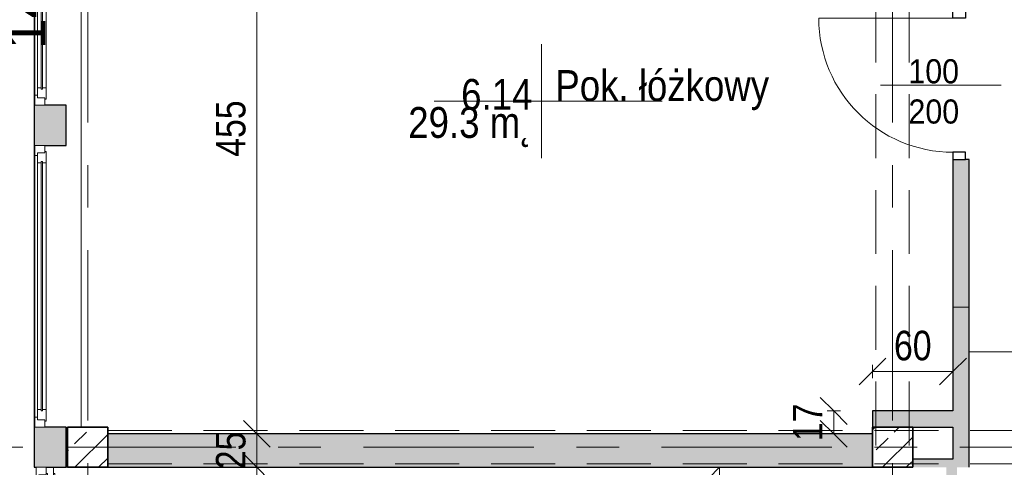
# Model space of a CAD drawing. Header units: centimetres. Extents: x -1743 to 21705, y -8842 to 3590.
# Tile 19 of 44: x -1263 to -529, y 1833 to 2167. Entities that reach past the tile are written whole.
import ezdxf

# ---------------------------------------------------------------- set-up
doc = ezdxf.new("R2010")
doc.units = ezdxf.units.CM
doc.linetypes.add('Oś', pattern=[222.25, 127, -31.75, 31.75, -31.75])
doc.linetypes.add('Ukryte', pattern=[71.438, 47.625, -23.813])
for name, color, linetype, lineweight in [('A-ANNO-DIMS', 211, 'Continuous', 13), ('A-ANNO-DIMS-100', 211, 'Continuous', 13), ('A-ANNO-NOTE', 131, 'Continuous', 9), ('A-AREA', 32, 'Continuous', 9), ('A-AREA-IDEN', 2, 'Continuous', 13), ('A-DETL-GENF', 92, 'Continuous', 9), ('A-DETL-HDLN', 90, 'Ukryte', 9), ('A-DETL-MEDM', 33, 'Continuous', 25), ('A-DOOR', 31, 'Continuous', 13), ('A-FLOR', 192, 'Continuous', 13), ('A-GLAZ', 151, 'Continuous', 13), ('A-WALL', 113, 'Continuous', 13), ('S-COLS', 52, 'Continuous', 9), ('S-GRID', 1, 'Continuous', 13), ('S-GRID-IDEN', 1, 'Continuous', 13)]:
    doc.layers.add(name, color=color, linetype=linetype, lineweight=lineweight)
doc.styles.add('Arial', font='arial.ttf', dxfattribs={"width": 0.9, "height": 18})
doc.styles.add('Arial Narrow_2', font='ARIALN.TTF', dxfattribs={"height": 22})
doc.styles.add('Arial_1', font='arial.ttf', dxfattribs={"height": 30})
doc.styles.add('Arial_3', font='arial.ttf', dxfattribs={"width": 0.85, "height": 23})
doc.dimstyles.new('Diagonal_1_100__0_1__1', dxfattribs={"dimscale": 30.48, "dimtxt": 22.515481, "dimasz": 0.656168, "dimexe": 0.164042, "dimexo": 0.0625, "dimgap": 0.065617, "dimtad": 1, "dimdec": 1, "dimrnd": 0.1, "dimdsep": 46, "dimtxsty": 'Arial Narrow_2', "dimblk1": 'OBLIQUE', "dimblk2": 'OBLIQUE', "dimsah": 1, "dimcen": 0.09, "dimazin": 0, "dimtfac": 1, "dimtdec": 4, "dimtix": 1, "dimtmove": 0, "dimatfit": 3, "dimfxl": 0.164042, "dimfxlon": 1, "dimtvp": 1, "dimtolj": 1, "dimtzin": 0, "dimarcsym": 2})
doc.dimstyles.new('Diagonal_1_100__0_1__2', dxfattribs={"dimscale": 30.48, "dimtxt": 22.515481, "dimasz": 0.656168, "dimexe": 0.164042, "dimexo": 0.0625, "dimgap": 0.065617, "dimtad": 1, "dimdec": 1, "dimrnd": 0.1, "dimdsep": 46, "dimtxsty": 'Arial Narrow_2', "dimblk1": 'OBLIQUE', "dimblk2": 'OBLIQUE', "dimsah": 1, "dimcen": 0.09, "dimazin": 0, "dimtfac": 1, "dimtdec": 4, "dimtix": 1, "dimtmove": 2, "dimatfit": 3, "dimfxl": 0.164042, "dimfxlon": 1, "dimtvp": 1, "dimtolj": 1, "dimtzin": 0, "dimarcsym": 2})

# ---------------------------------------------------------------- blocks, each defined once
blk = doc.blocks.new('Pawilon A_rvt-1-6_piętro IV __13_80 m_ - stan istniejący')
at = {"layer": 'S-GRID-IDEN', "insert": (-1259.25, 2168.28), "char_height": 30, "width": 48.3, "attachment_point": 5, "rotation": 90, "line_spacing_factor": 0.936439, "style": 'Arial_1'}
blk.add_mtext('\\pxqc,t4.23333,8.46667,12.7,16.93333,21.16667,25.4,29.63333,33.86667,38.1,42.33333,46.56667,50.8,55.03333,59.26667,63.5,67.73333,71.96667,76.2,80.43333,84.66667,88.9,93.13333,97.36667,101.6,105.83333,110.06667,114.3,118.53333,122.76667,127,131.23333,135.46667;{14}', dxfattribs=at)
blk = doc.blocks.new('Okno - automatyczna etykieta - 210x100-2208560-6_piętro IV __13_80 m_ - stan istniejący')
at = {"layer": 'A-GLAZ'}
for p, q in [((105, 7.5), (-105, 7.5)), ((-100.5, 8.5), (100.5, 8.5)), ((-100.5, 8.5), (-100.5, 7.5)), ((100.5, 8.5), (100.5, 7.5)), ((105, 7.5), (105, 7))]:
    blk.add_line(p, q, dxfattribs=at)
blk = doc.blocks.new('Okno - automatyczna etykieta - 210x165 _nietypowy podział_-2208551-6_piętro IV __13_80 m_ - stan istniejący')
at = {"layer": 'A-GLAZ'}
for p, q in [((-97.5, 5.5), (-105, 5.5)), ((-105, 5.5), (-105, -2)), ((-105, 5.5), (105, 5.5)), ((-92, 3.5), (-99.5, 3.5)), ((-99.5, 3.5), (-99.5, -2)), ((-99.5, -2), (-99.5, 3.5)), ((-99.5, 3.5), (-97.5, 3.5)), ((-97.5, 3.5), (-97.5, 5.5)), ((97.5, 5.5), (-97.5, 5.5)), ((93, 0.75), (-93, 0.75)), ((-93, 0.75), (-93, -0.25)), ((-93, -0.25), (-93, 0.75)), ((-93, 0.75), (-92, 0.75)), ((-92, 0.75), (-92, 3.5)), ((92, 3.5), (-92, 3.5)), ((99.5, 3.5), (92, 3.5)), ((92, 3.5), (92, 0.75)), ((92, 0.75), (93, 0.75)), ((93, -0.25), (93, 0.75)), ((93, 0.75), (93, -0.25)), ((105, 5.5), (97.5, 5.5)), ((97.5, 5.5), (97.5, 3.5)), ((97.5, 3.5), (99.5, 3.5)), ((99.5, -2), (99.5, 3.5)), ((99.5, 3.5), (99.5, -2)), ((105, -2), (105, 5.5)), ((-105, -2), (-99.5, -2)), ((-99.5, -2), (-100.5, -2)), ((-100.5, -2), (-100.5, -3)), ((-100.5, -3), (-92, -3)), ((-93, -0.25), (93, -0.25)), ((-92, -0.25), (-93, -0.25)), ((-92, -3), (-92, -0.25)), ((92, -3), (-92, -3)), ((92, -0.25), (92, -3)), ((93, -0.25), (92, -0.25)), ((92, -3), (100.5, -3)), ((100.5, -2), (99.5, -2)), ((99.5, -2), (105, -2)), ((100.5, -3), (100.5, -2))]:
    blk.add_line(p, q, dxfattribs=at)
blk = doc.blocks.new('M_Concrete-Square-Column - 300 x 300mm-V3-6_piętro IV __13_80 m_ - stan istniejący')
at = {"layer": 'S-COLS'}
h = blk.add_hatch(dxfattribs=at)
h.set_pattern_fill('FP_4', color=256, style=0, pattern_type=2)
h.set_pattern_definition([(45, (612.623, -1848.326), (-17.67767, 17.67767), []), (45, (630.3, -1848.326), (-17.67767, 17.67767), [12.5, -6.25])])
h.paths.add_polyline_path([(15, -15), (15, 15), (-15, 15), (-15, -15)], flags=0)
at = {"layer": 'S-COLS', "lineweight": 35}
for p, q in [((15, 15), (-15, 15)), ((-15, 15), (-15, -15)), ((15, -15), (15, 15)), ((-15, -15), (15, -15))]:
    blk.add_line(p, q, dxfattribs=at)
blk = doc.blocks.new('M_Concrete-Square-Column - 300 x 300mm-V16-6_piętro IV __13_80 m_ - stan istniejący')
at = {"layer": 'S-COLS'}
h = blk.add_hatch(dxfattribs=at)
h.set_pattern_fill('FP_20', color=256, style=0, pattern_type=2)
h.set_pattern_definition([(45, (1212.623, -1848.326), (-17.67767, 17.67767), []), (45, (1230.3, -1848.326), (-17.67767, 17.67767), [12.5, -6.25])])
h.paths.add_polyline_path([(15, -15), (15, 15), (-15, 15), (-15, -15)], flags=0)
at = {"layer": 'S-COLS', "lineweight": 35}
for p, q in [((15, 15), (-15, 15)), ((-15, 15), (-15, -15)), ((15, -15), (15, 15)), ((-15, -15), (15, -15))]:
    blk.add_line(p, q, dxfattribs=at)
blk = doc.blocks.new('DRZWI 1S - automatyczna etykieta - Drzwi 100-2252143-6_piętro IV __13_80 m_ - stan istniejący')
at = {"layer": 'A-DETL-GENF'}
for p, q in [((-55.5, 6), (-55.5, -3.5)), ((-50, 6), (-55.5, 6)), ((-50, -3.5), (-50, 6)), ((55.5, 6), (50, 6)), ((50, 6), (50, -3.5)), ((55.5, -3.5), (55.5, 6)), ((-55.5, -3.5), (-50, -3.5)), ((50, -3.5), (55.5, -3.5))]:
    blk.add_line(p, q, dxfattribs=at)
at = {"layer": 'A-DETL-MEDM'}
for p, q in [((-50, 6), (-55.5, 6)), ((-55.5, 6), (-55.5, -3.5)), ((-50, -3.5), (-50, 6)), ((50, -3.5), (50, 6)), ((50, 6), (55.5, 6)), ((55.5, 6), (55.5, -3.5)), ((-55.5, -3.5), (-50, -3.5)), ((55.5, -3.5), (50, -3.5))]:
    blk.add_line(p, q, dxfattribs=at)
at = {"layer": 'A-DOOR'}
blk.add_line((50, 6), (50, 106), dxfattribs=at)
blk.add_arc((50, 6), 100, 90, 180, dxfattribs=at)
blk = doc.blocks.new('Okno - automatyczna etykieta - 210x165 _nietypowy podział_-2208563-6_piętro IV __13_80 m_ - stan istniejący')
at = {"layer": 'A-GLAZ'}
for p, q in [((-97.5, 11.5), (-105, 11.5)), ((-105, 11.5), (-105, 4)), ((-105, 11.5), (105, 11.5)), ((-92, 9.5), (-99.5, 9.5)), ((-99.5, 9.5), (-99.5, 4)), ((-99.5, 4), (-99.5, 9.5)), ((-99.5, 9.5), (-97.5, 9.5)), ((-97.5, 9.5), (-97.5, 11.5)), ((97.5, 11.5), (-97.5, 11.5)), ((-92, 6.75), (-92, 9.5)), ((92, 9.5), (-92, 9.5)), ((99.5, 9.5), (92, 9.5)), ((92, 9.5), (92, 6.75)), ((105, 11.5), (97.5, 11.5)), ((97.5, 11.5), (97.5, 9.5)), ((97.5, 9.5), (99.5, 9.5)), ((99.5, 4), (99.5, 9.5)), ((99.5, 9.5), (99.5, 4)), ((105, 4), (105, 11.5)), ((-105, 4), (-99.5, 4)), ((-99.5, 4), (-100.5, 4)), ((-100.5, 4), (-100.5, 3)), ((-100.5, 3), (-92, 3)), ((93, 6.75), (-93, 6.75)), ((-93, 6.75), (-93, 5.75)), ((-93, 5.75), (-93, 6.75)), ((-93, 6.75), (-92, 6.75)), ((-93, 5.75), (93, 5.75)), ((-92, 5.75), (-93, 5.75)), ((-92, 3), (-92, 5.75)), ((92, 3), (-92, 3)), ((92, 6.75), (93, 6.75)), ((92, 5.75), (92, 3)), ((93, 5.75), (92, 5.75)), ((92, 3), (100.5, 3)), ((93, 5.75), (93, 6.75)), ((93, 6.75), (93, 5.75)), ((100.5, 4), (99.5, 4)), ((99.5, 4), (105, 4)), ((100.5, 3), (100.5, 4))]:
    blk.add_line(p, q, dxfattribs=at)
blk = doc.blocks.new('DIMBLOCK8-6_piętro IV __13_80 m_ - stan istniejący')
at = {"layer": 'A-ANNO-DIMS-100'}
for p, q in [((-1086.6, 1833.33), (-1096.6, 1843.33)), ((-1091.6, 1833.33), (-1081.6, 1833.33)), ((-1086.6, 1833.33), (-1091.6, 1833.33)), ((-1086.6, 1383.33), (-1086.6, 1833.33)), ((-1086.6, 1833.33), (-1076.6, 1823.33)), ((-1086.6, 1383.33), (-1096.6, 1393.33)), ((-1091.6, 1383.33), (-1081.6, 1383.33)), ((-1086.6, 1383.33), (-1091.6, 1383.33)), ((-1086.6, 1383.33), (-1076.6, 1373.33))]:
    blk.add_line(p, q, dxfattribs=at)
at = {"layer": 'A-ANNO-DIMS-100', "color": 0, "insert": (-1117.04, 1614.14), "char_height": 22, "width": 50.1774, "attachment_point": 1, "rotation": 90, "line_spacing_factor": 0.974696, "style": 'Arial Narrow_2'}
blk.add_mtext('450', dxfattribs=at)
blk = doc.blocks.new('_Oblique')
at = {"color": 0, "linetype": 'ByBlock', "lineweight": -2}
blk.add_line((-0.5, -0.5), (0.5, 0.5), dxfattribs=at)
blk = doc.blocks.new('DIMBLOCK9-6_piętro IV __13_80 m_ - stan istniejący')
at = {"layer": 'A-ANNO-DIMS-100'}
for p, q in [((-1086.6, 1858.33), (-1096.6, 1868.33)), ((-1091.6, 1858.33), (-1081.6, 1858.33)), ((-1086.6, 1858.33), (-1091.6, 1858.33)), ((-1086.6, 1833.33), (-1086.6, 1858.33)), ((-1086.6, 1858.33), (-1076.6, 1848.33)), ((-1086.6, 1833.33), (-1096.6, 1843.33)), ((-1091.6, 1833.33), (-1081.6, 1833.33)), ((-1086.6, 1833.33), (-1091.6, 1833.33)), ((-1086.6, 1833.33), (-1076.6, 1823.33))]:
    blk.add_line(p, q, dxfattribs=at)
at = {"layer": 'A-ANNO-DIMS-100', "color": 0, "insert": (-1117.04, 1831.89), "char_height": 22, "width": 33.4516, "attachment_point": 1, "rotation": 90, "line_spacing_factor": 0.974696, "style": 'Arial Narrow_2'}
blk.add_mtext('25', dxfattribs=at)
blk = doc.blocks.new('DIMBLOCK10-6_piętro IV __13_80 m_ - stan istniejący')
at = {"layer": 'A-ANNO-DIMS-100'}
for p, q in [((-1086.6, 2313.33), (-1096.6, 2323.33)), ((-1091.6, 2313.33), (-1081.6, 2313.33)), ((-1086.6, 2313.33), (-1091.6, 2313.33)), ((-1086.6, 1858.33), (-1086.6, 2313.33)), ((-1086.6, 2313.33), (-1076.6, 2303.33)), ((-1086.6, 1858.33), (-1096.6, 1868.33)), ((-1091.6, 1858.33), (-1081.6, 1858.33)), ((-1086.6, 1858.33), (-1091.6, 1858.33)), ((-1086.6, 1858.33), (-1076.6, 1848.33))]:
    blk.add_line(p, q, dxfattribs=at)
at = {"layer": 'A-ANNO-DIMS-100', "color": 0, "insert": (-1117.04, 2064.92), "char_height": 22, "width": 50.1774, "attachment_point": 1, "rotation": 90, "line_spacing_factor": 0.974696, "style": 'Arial Narrow_2'}
blk.add_mtext('455', dxfattribs=at)
blk = doc.blocks.new('DIMBLOCK168-6_piętro IV __13_80 m_ - stan istniejący')
at = {"layer": 'A-ANNO-DIMS-100'}
for p, q in [((-656.48, 1875.33), (-666.48, 1885.33)), ((-651.48, 1875.33), (-661.48, 1875.33)), ((-656.48, 1858.33), (-656.48, 1875.33)), ((-656.48, 1875.33), (-646.48, 1865.33)), ((-656.48, 1875.33), (-651.48, 1875.33)), ((-656.48, 1858.33), (-666.48, 1868.33)), ((-661.48, 1858.33), (-651.48, 1858.33)), ((-656.48, 1858.33), (-661.48, 1858.33)), ((-656.48, 1858.33), (-646.48, 1848.33))]:
    blk.add_line(p, q, dxfattribs=at)
at = {"layer": 'A-ANNO-DIMS-100', "color": 0, "insert": (-686.91, 1852.89), "char_height": 22, "width": 33.4516, "attachment_point": 1, "rotation": 90, "line_spacing_factor": 0.974696, "style": 'Arial Narrow_2'}
blk.add_mtext('17', dxfattribs=at)
blk = doc.blocks.new('DIMBLOCK169-6_piętro IV __13_80 m_ - stan istniejący')
at = {"layer": 'A-ANNO-DIMS-100'}
for p, q in [((-627.62, 1904.72), (-617.62, 1914.72)), ((-627.62, 1899.72), (-627.62, 1909.72)), ((-567.62, 1904.72), (-557.62, 1914.72)), ((-567.62, 1909.72), (-567.62, 1899.72)), ((-567.62, 1904.72), (-567.62, 1909.72)), ((-627.62, 1904.72), (-637.62, 1894.72)), ((-627.62, 1904.72), (-567.62, 1904.72)), ((-627.62, 1904.72), (-627.62, 1899.72)), ((-567.62, 1904.72), (-577.62, 1894.72))]:
    blk.add_line(p, q, dxfattribs=at)
at = {"layer": 'A-ANNO-DIMS-100', "color": 0, "insert": (-611.56, 1935.15), "char_height": 22, "width": 33.4516, "attachment_point": 1, "line_spacing_factor": 0.974696, "style": 'Arial Narrow_2'}
blk.add_mtext('60', dxfattribs=at)
blk = doc.blocks.new('METKA_POMIESZCZENIA2 - Rozbudowana - bez ramki-2396678-6_piętro IV __13_80 m_ - stan istniejący')
at = {"layer": 'A-AREA-IDEN'}
for p, q in [((0, 0.425), (0, 0)), ((0.0976, 0), (-0.8, 0)), ((-0.8, 0), (0.9, 0)), ((0, 0), (0, -0.425))]:
    blk.add_line(p, q, dxfattribs=at)

msp = doc.modelspace()

# ---------------------------------------------------------------- hatches: boundary and pattern name
at = {"layer": 'A-WALL'}
h = msp.add_hatch(color=9, dxfattribs=at)
h.paths.add_polyline_path([(-555.62, 1833.33), (-555.62, 1952.83), (-567.62, 1952.83), (-567.62, 1833.33)], flags=0)
h.paths.add_polyline_path([(-558.12, 2173.83), (-555.62, 2173.83), (-555.62, 2482.83), (-567.62, 2482.83), (-567.62, 2173.83)], flags=0)
h.paths.add_polyline_path([(-567.62, 2703.83), (-555.62, 2703.83), (-555.62, 2824.33), (-567.62, 2824.33), (-567.62, 2787.33)], flags=0)
h = msp.add_hatch(color=9, dxfattribs=at)
h.paths.add_polyline_path([(-1228.62, 1833.33), (-1228.62, 1863.33), (-1252.62, 1863.33), (-1252.62, 1833.33), (-1243.62, 1833.33)], flags=0)
h.paths.add_polyline_path([(-1228.62, 2073.33), (-1228.62, 2103.33), (-1252.62, 2103.33), (-1252.62, 2073.33), (-1244.62, 2073.33)], flags=0)
h.paths.add_polyline_path([(-1228.62, 2313.33), (-1228.62, 2343.33), (-1252.62, 2343.33), (-1252.62, 2313.33), (-1244.62, 2313.33)], flags=0)
h.paths.add_polyline_path([(-1244.62, 2553.33), (-1228.62, 2553.33), (-1228.62, 2583.33), (-1252.62, 2583.33), (-1252.62, 2553.33), (-1250.12, 2553.33)], flags=0)
for points in [[(-558.12, 1952.83), (-555.62, 1952.83), (-555.62, 2062.83), (-567.62, 2062.83), (-567.62, 1952.83)], [(-567.62, 1863.33), (-567.62, 1875.33), (-627.62, 1875.33), (-627.62, 1863.33), (-597.62, 1863.33)], [(-627.62, 1833.33), (-627.62, 1858.33), (-1197.62, 1858.33), (-1197.62, 1833.33), (-719.16, 1833.33)], [(-597.62, 1833.33), (-567.62, 1833.33), (-567.62, 1839.33), (-597.62, 1839.33), (-597.62, 1836.05)]]:
    msp.add_hatch(color=9, dxfattribs=at).paths.add_polyline_path(points, flags=0)
h = msp.add_hatch(color=9, dxfattribs=at)
h.paths.add_polyline_path([(-564.62, 1383.33), (-564.62, 1527.83), (-572.62, 1527.83), (-572.62, 1383.33), (-567.62, 1383.33)], flags=0)
h.paths.add_polyline_path([(-572.62, 1678.83), (-564.62, 1678.83), (-564.62, 1833.33), (-572.62, 1833.33)], flags=0)

# ---------------------------------------------------------------- linework, layer by layer
at = {"layer": 'A-ANNO-NOTE', "lineweight": 13}
msp.add_line((-531.62, 2118.33), (-621.62, 2118.33), dxfattribs=at)
at = {"layer": 'A-AREA'}
for p, q in [((-322.62, 1919.33), (-555.62, 1919.33)), ((-1037.41, 1533.33), (-741.62, 1833.33))]:
    msp.add_line(p, q, dxfattribs=at)
at = {"layer": 'A-DETL-HDLN'}
for p, q in [((-625.12, 420.83), (-625.12, 2793.33)), ((-600.12, 420.83), (-600.12, 2793.33)), ((-1197.62, 1860.83), (1172.38, 1860.83)), ((-1197.62, 1835.83), (1172.38, 1835.83))]:
    msp.add_line(p, q, dxfattribs=at)
at = {"layer": 'A-FLOR'}
msp.add_line((-741.62, 1833.33), (-741.62, 1533.33), dxfattribs=at)
at = {"layer": 'A-WALL'}
for p, q in [((-1252.62, 2103.33), (-1252.62, 2313.33)), ((-1217.62, 2313.33), (-1217.62, 1863.33)), ((-1252.62, 1863.33), (-1252.62, 2073.33)), ((-555.62, 1952.83), (-567.62, 1952.83)), ((-1228.62, 1833.33), (-1227.62, 1833.33))]:
    msp.add_line(p, q, dxfattribs=at)
at = {"layer": 'A-WALL', "color": 7, "lineweight": 25}
for p, q in [((-1252.12, 2103.33), (-1252.62, 2103.33)), ((-1252.62, 2103.33), (-1252.62, 2073.33)), ((-1228.62, 2103.33), (-1244.62, 2103.33)), ((-1228.62, 2073.33), (-1228.62, 2103.33)), ((-1252.62, 2073.33), (-1252.12, 2073.33)), ((-1244.62, 2073.33), (-1228.62, 2073.33)), ((-567.62, 2062.83), (-567.62, 1875.33)), ((-555.62, 2062.83), (-558.12, 2062.83)), ((-555.62, 1833.33), (-555.62, 2062.83)), ((-567.62, 1875.33), (-627.62, 1875.33)), ((-627.62, 1875.33), (-627.62, 1863.33)), ((-1252.12, 1863.33), (-1252.62, 1863.33)), ((-1252.62, 1863.33), (-1252.62, 1833.33)), ((-1228.62, 1863.33), (-1244.62, 1863.33)), ((-1228.62, 1833.33), (-1228.62, 1863.33)), ((-627.62, 1858.33), (-1197.62, 1858.33)), ((-597.62, 1863.33), (-567.62, 1863.33)), ((-567.62, 1863.33), (-567.62, 1839.33)), ((-567.62, 1839.33), (-597.62, 1839.33)), ((-1252.62, 1833.33), (-1251.12, 1833.33)), ((-1243.62, 1833.33), (-1228.62, 1833.33)), ((-1197.62, 1833.33), (-627.62, 1833.33))]:
    msp.add_line(p, q, dxfattribs=at)
at = {"layer": 'S-GRID', "linetype": 'Oś'}
for p, q in [((-1212.62, 2884.27), (-1212.62, 27.13)), ((-612.62, 2884.27), (-612.62, 27.13)), ((1342.46, 1848.33), (-1368.76, 1848.33))]:
    msp.add_line(p, q, dxfattribs=at)

# ---------------------------------------------------------------- block references
at = {"lineweight": 5}
msp.add_blockref('Pawilon A_rvt-1-6_piętro IV __13_80 m_ - stan istniejący', (0, 0), dxfattribs=at)
at = {"layer": 'A-AREA-IDEN', "xscale": 99.99999999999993, "yscale": 99.99999999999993, "zscale": 99.99999999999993}
msp.add_blockref('METKA_POMIESZCZENIA2 - Rozbudowana - bez ramki-2396678-6_piętro IV __13_80 m_ - stan istniejący', (-874.44, 2106.41), dxfattribs=at)
at = {"layer": 'A-DOOR', "rotation": 89.9999999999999}
msp.add_blockref('DRZWI 1S - automatyczna etykieta - Drzwi 100-2252143-6_piętro IV __13_80 m_ - stan istniejący', (-561.62, 2118.33), dxfattribs=at)
at = {"layer": 'A-GLAZ'}
for name, p, rotation in [('Okno - automatyczna etykieta - 210x165 _nietypowy podział_-2208563-6_piętro IV __13_80 m_ - stan istniejący', (-1240.62, 2208.33), 89.9999999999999), ('Okno - automatyczna etykieta - 210x165 _nietypowy podział_-2208563-6_piętro IV __13_80 m_ - stan istniejący', (-1240.62, 1968.33), 89.9999999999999), ('Okno - automatyczna etykieta - 210x165 _nietypowy podział_-2208551-6_piętro IV __13_80 m_ - stan istniejący', (-1245.62, 1728.33), 89.9999999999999), ('Okno - automatyczna etykieta - 210x100-2208560-6_piętro IV __13_80 m_ - stan istniejący', (-1245.62, 1728.33), 269.9999999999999)]:
    msp.add_blockref(name, p, dxfattribs=dict(at, rotation=rotation))
at = {"layer": 'S-COLS'}
for name, p in [('M_Concrete-Square-Column - 300 x 300mm-V16-6_piętro IV __13_80 m_ - stan istniejący', (-1212.62, 1848.33)), ('M_Concrete-Square-Column - 300 x 300mm-V3-6_piętro IV __13_80 m_ - stan istniejący', (-612.62, 1848.33))]:
    msp.add_blockref(name, p, dxfattribs=at)

# ---------------------------------------------------------------- texts
at = {"layer": 'A-ANNO-NOTE', "lineweight": 211, "char_height": 18, "width": 38.07, "attachment_point": 5, "line_spacing_factor": 0.936439, "style": 'Arial'}
for s, insert in [('\\pxqc,t6.35,12.7,19.05,25.4,31.75,38.1,44.45,50.8,57.15,63.5,69.85,76.2,82.55,88.9,95.25,101.6,107.95,114.3,120.65,127,133.35,139.7,146.05,152.4,158.75,165.1,171.45,177.8,184.15,190.5,196.85,203.2;{100}', (-581.95, 2128.56)), ('\\pxqc,t6.35,12.7,19.05,25.4,31.75,38.1,44.45,50.8,57.15,63.5,69.85,76.2,82.55,88.9,95.25,101.6,107.95,114.3,120.65,127,133.35,139.7,146.05,152.4,158.75,165.1,171.45,177.8,184.15,190.5,196.85,203.2;{200}', (-581.86, 2098.56)), ('\\pxqc,t6.35,12.7,19.05,25.4,31.75,38.1,44.45,50.8,57.15,63.5,69.85,76.2,82.55,88.9,95.25,101.6,107.95,114.3,120.65,127,133.35,139.7,146.05,152.4,158.75,165.1,171.45,177.8,184.15,190.5,196.85,203.2;{200}', (-581.86, 2098.56))]:
    msp.add_mtext(s, dxfattribs=dict(at, insert=insert))
at = {"layer": 'A-AREA-IDEN', "char_height": 23, "line_spacing_factor": 0.936439, "style": 'Arial_3'}
for s, insert, width, attachment_point in [('\\pxt3.69565,7.3913,11.08696,14.78261,18.47826,22.17391,25.86957,29.56522,33.26087,36.95652,40.65217,44.34783,48.04348,51.73913,55.43478,59.13043,62.82609,66.52174,70.21739,73.91304,77.6087,81.30435,85,88.69565,92.3913,96.08696,99.78261,103.47826,107.17391,110.86957,114.56522,118.26087;{Pok. łóżkowy}', (-864.01, 2099.63), 156.91, 7), ('\\pxqr,t3.69565,7.3913,11.08696,14.78261,18.47826,22.17391,25.86957,29.56522,33.26087,36.95652,40.65217,44.34783,48.04348,51.73913,55.43478,59.13043,62.82609,66.52174,70.21739,73.91304,77.6087,81.30435,85,88.69565,92.3913,96.08696,99.78261,103.47826,107.17391,110.86957,114.56522,118.26087;{6.14}', (-881.1, 2099.63), 52.87, 9), ('\\pxqr,t3.69565,7.3913,11.08696,14.78261,18.47826,22.17391,25.86957,29.56522,33.26087,36.95652,40.65217,44.34783,48.04348,51.73913,55.43478,59.13043,62.82609,66.52174,70.21739,73.91304,77.6087,81.30435,85,88.69565,92.3913,96.08696,99.78261,103.47826,107.17391,110.86957,114.56522,118.26087;{29.3 m˛}', (-881.1, 2102.02), 91.63, 3)]:
    msp.add_mtext(s, dxfattribs=dict(at, insert=insert, width=width, attachment_point=attachment_point))

# ---------------------------------------------------------------- dimensions: what is measured, and where the dimension line sits
at = {"layer": 'A-ANNO-DIMS'}
for base, p1, p2, override, picture, middle in [((-1086.6, 2313.33), (-1091.6, 1858.33), (-1091.6, 2313.33), {"dimpost": '<>', "dimfxl": 455}, 'DIMBLOCK10-6_piętro IV __13_80 m_ - stan istniejący', (-1099.79, 2085.83)), ((-656.48, 1875.33), (-661.48, 1858.33), (-651.48, 1875.33), {"dimpost": '<>', "dimfxl": 19.723083}, 'DIMBLOCK168-6_piętro IV __13_80 m_ - stan istniejący', (-669.53, 1866.83)), ((-1086.6, 1858.33), (-1091.6, 1833.33), (-1091.6, 1858.33), {"dimpost": '<>', "dimfxl": 25}, 'DIMBLOCK9-6_piętro IV __13_80 m_ - stan istniejący', (-1099.84, 1845.83))]:
    dim = msp.add_linear_dim(base=base, p1=p1, p2=p2, angle=90, dimstyle='Diagonal_1_100__0_1__1', override=override, dxfattribs=at)
    dim.commit()
    dim.dimension.update_dxf_attribs({"geometry": picture, "text_midpoint": middle})
dim = msp.add_linear_dim(base=(-567.62, 1904.72), p1=(-627.62, 1899.72), p2=(-567.62, 1909.72), dimstyle='Diagonal_1_100__0_1__1', override={"dimpost": '<>', "dimfxl": 60.827625}, dxfattribs=at)
dim.commit()
dim.dimension.update_dxf_attribs({"geometry": 'DIMBLOCK169-6_piętro IV __13_80 m_ - stan istniejący', "text_midpoint": (-597.62, 1917.95)})
dim = msp.add_linear_dim(base=(-1086.6, 1833.33), p1=(-1091.6, 1383.33), p2=(-1091.6, 1833.33), angle=90, dimstyle='Diagonal_1_100__0_1__2', override={"dimpost": '<>', "dimfxl": 450}, dxfattribs=at)
dim.commit()
dim.dimension.update_dxf_attribs({"geometry": 'DIMBLOCK8-6_piętro IV __13_80 m_ - stan istniejący', "text_midpoint": (-1102.37, 1639.23), "dimtype": 160, "text_rotation": 90})

doc.saveas('drawing.dxf')
